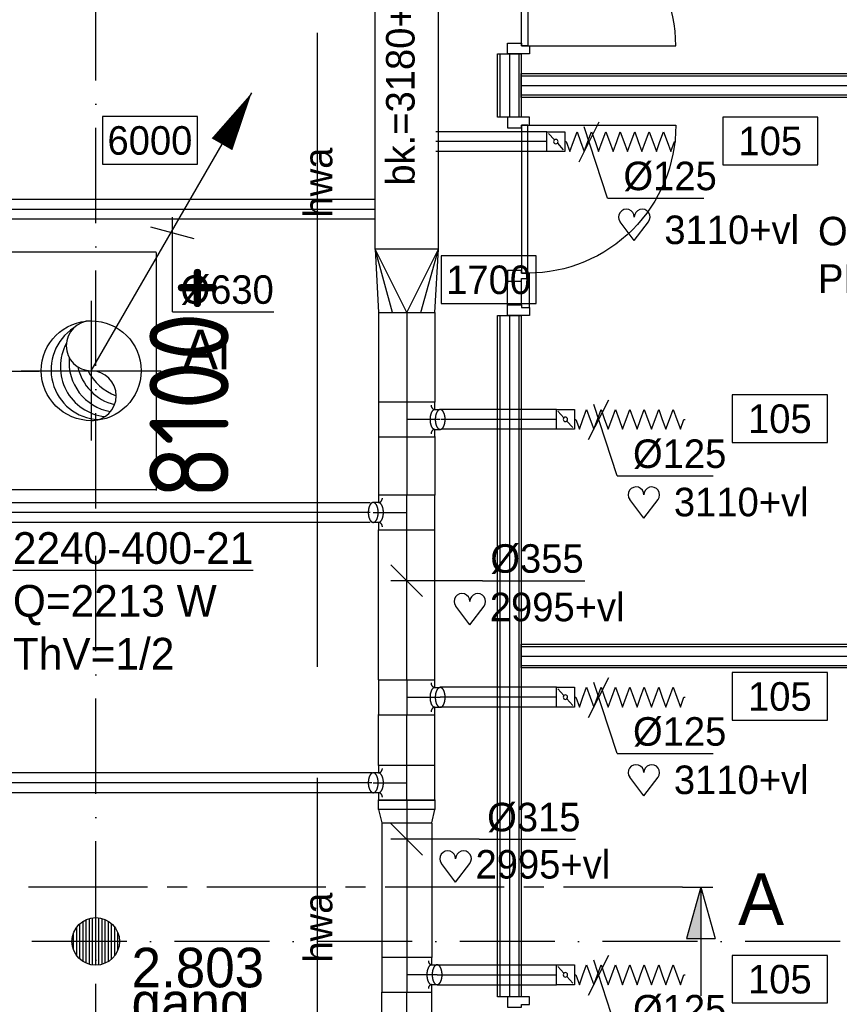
# Model space of a CAD drawing. Extents: x -1448 to 118900, y -195097 to 442500.
# Tile 66 of 103: x 73186 to 78357, y 382976 to 389188. Entities that reach past the tile are written whole.
import ezdxf
from ezdxf.enums import TextEntityAlignment as Align

# ---------------------------------------------------------------- set-up
doc = ezdxf.new("R2010")
doc.units = 0
doc.header["$LTSCALE"] = 100
for name, pattern in [('2322122', [47, 40, -7]), ('CENTER2', [11.25, 7.5, -1.25, 1.25, -1.25]), ('CENTER4', [5, 3.125, -0.625, 0.625, -0.625]), ('DASHDOT', [9, 6, -1.5, 0, -1.5]), ('HIDDEN2', [4.7625, 3.175, -1.5875]), ('LURETOUR', [6, 4, -2])]:
    doc.linetypes.add(name, pattern=pattern)
doc.layers.get('0').update_dxf_attribs({"linetype": 'CONTINUOUS'})
for name, color, linetype in [('AL$1----_TEKST', 7, 'CONTINUOUS'), ('AL$7----_STRAMIEN', 1, 'DASHDOT'), ('AL22----_BINNENWAND', 7, 'CONTINUOUS'), ('AL28----_KONSTRUKTIE', 3, 'CONTINUOUS'), ('AL32----_BINNENKOZ', 7, 'CONTINUOUS'), ('AL32----_DRAAIRICHTING', 1, 'CONTINUOUS'), ('ALL-----_REFLIJNEN', 8, 'CONTINUOUS'), ('ALXAA---_GEWBETON', 12, 'CONTINUOUS'), ('BL$2----', 7, 'CONTINUOUS'), ('BOUW', 8, 'CONTINUOUS'), ('DOORSNEDE', 1, 'CONTINUOUS'), ('WI561---', 1, 'CONTINUOUS'), ('WL521---', 4, 'CONTINUOUS'), ('WL570---', 3, 'CONTINUOUS'), ('WL570---_HARTLIJN', 1, 'CONTINUOUS'), ('WL570---_RETOUR', 3, 'CONTINUOUS'), ('WL570---_TOEVOER', 3, 'CONTINUOUS'), ('WM521---', 1, 'CONTINUOUS'), ('WM570---', 1, 'CONTINUOUS')]:
    doc.layers.add(name, color=color, linetype=linetype)
doc.styles.add('BURO-018', font='BUROFONT.shx', dxfattribs={"height": 180})
doc.styles.add('BURO-025', font='BUROFONT.shx', dxfattribs={"height": 250})
doc.styles.add('BURO-050', font='BUROFONT.shx', dxfattribs={"height": 500})
doc.styles.get("Standard").update_dxf_attribs({"font": 'ISOCP'})

# ---------------------------------------------------------------- blocks, each defined once
blk = doc.blocks.new('LU-ORND')
at = {"color": 0, "linetype": 'CONTINUOUS'}
for p, q in [((-3, 1.5), (-3, -1.5)), ((3, 1.5), (-3, 1.5)), ((3, -1.5), (3, 1.5)), ((-3, -1.5), (3, -1.5))]:
    blk.add_line(p, q, dxfattribs=at)
blk = doc.blocks.new('LU-1D-KL-7D70')
at = {"color": 0, "linetype": 'CONTINUOUS'}
for p, q in [((-56.4, 62.5), (-56.4, -62.5)), ((56.4, 62.5), (-56.4, 62.5)), ((56.4, -62.5), (56.4, 62.5)), ((47, 52), (9.5, 10.5)), ((-9.5, -10.5), (-47, -52)), ((-56.4, -62.5), (56.4, -62.5))]:
    blk.add_line(p, q, dxfattribs=at)
blk.add_circle((0, 0), 14.1, dxfattribs=at)
blk = doc.blocks.new('LU-1D-F-7D2BC')
at = {"color": 0, "linetype": 'CONTINUOUS'}
for p, q in [((-341.2, 0), (-318.5, 62.5)), ((-318.5, 62.5), (-295.7, 0)), ((-250.2, 0), (-227.5, 62.5)), ((-227.5, 62.5), (-204.7, 0)), ((-159.2, 0), (-136.5, 62.5)), ((-136.5, 62.5), (-113.7, 0)), ((-68.2, 0), (-45.5, 62.5)), ((-45.5, 62.5), (-22.7, 0)), ((22.7, 0), (45.5, 62.5)), ((45.5, 62.5), (68.2, 0)), ((113.7, 0), (136.5, 62.5)), ((136.5, 62.5), (159.2, 0)), ((204.7, 0), (227.5, 62.5)), ((227.5, 62.5), (250.2, 0)), ((295.7, 0), (318.5, 62.5)), ((318.5, 62.5), (341.2, 0)), ((-350, 0), (-341.2, 0)), ((-295.7, 0), (-273, -62.5)), ((-273, -62.5), (-250.2, 0)), ((-204.7, 0), (-182, -62.5)), ((-182, -62.5), (-159.2, 0)), ((-113.7, 0), (-91, -62.5)), ((-91, -62.5), (-68.2, 0)), ((-22.7, 0), (0, -62.5)), ((0, -62.5), (22.7, 0)), ((68.2, 0), (91, -62.5)), ((91, -62.5), (113.7, 0)), ((159.2, 0), (182, -62.5)), ((182, -62.5), (204.7, 0)), ((250.2, 0), (273, -62.5)), ((273, -62.5), (295.7, 0)), ((341.2, 0), (350, 0))]:
    blk.add_line(p, q, dxfattribs=at)
blk = doc.blocks.new('*U60', base_point=(77004, 28683.2))
at = {"layer": 'WM570---', "linetype": 'CONTINUOUS'}
for p, q in [((76940.4, 28557.3), (77067.6, 28809)), ((77120.5, 28328.5), (76972.8, 28778.2)), ((77120.5, 28328.5), (77726.9, 28328.5))]:
    blk.add_line(p, q, dxfattribs=at)
at = {"layer": 'WM570---', "linetype": 'CONTINUOUS', "style": 'BURO-018'}
blk.add_text('%%c125', height=180, dxfattribs=at).set_placement((77220.5, 28378.5))
blk = doc.blocks.new('HART')
at = {"color": 1}
for q in [(-39.7, 52.4), (39.7, 52.4)]:
    blk.add_line((0, 0), q, dxfattribs=at)
for centre, start, end in [((-22.1, 65.7), 0, 217.1867), ((22.1, 65.7), 322.8133, 180)]:
    blk.add_arc(centre, 22.1, start, end, dxfattribs=at)
blk = doc.blocks.new('LU-1D-K-7D')
at = {"color": 0, "linetype": 'CONTINUOUS'}
for p, q in [((-0.5, 62.5), (0.5, 62.5)), ((-0.5, -62.5), (0.5, -62.5))]:
    blk.add_line(p, q, dxfattribs=at)
at = {"layer": 'WL570---_HARTLIJN', "linetype": 'CENTER2'}
blk.add_line((-0.5, 0), (0.5, 0), dxfattribs=at)
blk = doc.blocks.new('LU-1D-K-163')
at = {"color": 0, "linetype": 'CONTINUOUS'}
for p, q in [((-0.5, 177.5), (0.5, 177.5)), ((-0.5, -177.5), (0.5, -177.5))]:
    blk.add_line(p, q, dxfattribs=at)
at = {"layer": 'WL570---_HARTLIJN', "linetype": 'CENTER2'}
blk.add_line((-0.5, 0), (0.5, 0), dxfattribs=at)
blk = doc.blocks.new('LU-1D-VCH-16313B553C')
at = {"color": 0, "linetype": 'CONTINUOUS'}
for p, q in [((0, -177.5), (0, 177.5)), ((0, 177.5), (60, 177.5)), ((60, 177.5), (60, -177.5)), ((145.2, 157.5), (60, 177.5)), ((145.2, -157.5), (145.2, 157.5)), ((60, -177.5), (0, -177.5)), ((60, -177.5), (145.2, -157.5))]:
    blk.add_line(p, q, dxfattribs=at)
at = {"layer": 'WL570---_HARTLIJN', "linetype": 'CENTER4'}
blk.add_line((0, 0), (145.2, 0), dxfattribs=at)
blk = doc.blocks.new('LU-1D-K-13B')
at = {"color": 0, "linetype": 'CONTINUOUS'}
for p, q in [((-0.5, 157.5), (0.5, 157.5)), ((-0.5, -157.5), (0.5, -157.5))]:
    blk.add_line(p, q, dxfattribs=at)
at = {"layer": 'WL570---_HARTLIJN', "linetype": 'CENTER2'}
blk.add_line((-0.5, 0), (0.5, 0), dxfattribs=at)
blk = doc.blocks.new('LU-2D-K-190')
at = {"color": 0, "linetype": 'CONTINUOUS'}
for p, q in [((-0.5, 200), (0.5, 200)), ((-0.5, -200), (0.5, -200))]:
    blk.add_line(p, q, dxfattribs=at)
blk = doc.blocks.new('LU-1D-VR-163190190')
at = {"color": 0, "linetype": 'CONTINUOUS'}
for p, q in [((400, 200), (0, 177.5)), ((0, 88.75), (400, 200)), ((0, 0), (400, 200)), ((400, -200), (400, 200)), ((0, 177.5), (0, -177.5)), ((0, 0), (400, -200)), ((0, -88.75), (400, -200)), ((0, -177.5), (400, -200))]:
    blk.add_line(p, q, dxfattribs=at)
blk = doc.blocks.new('LU-1-KI2')
at = {"color": 0, "linetype": 'CONTINUOUS'}
blk.add_circle((0, 0), 0.5, dxfattribs=at)
for centre, start, end in [((0.0975, 0.0096), 122.9221, 266.96282), ((0.1913, 0.0381), 151.65219, 263.78191), ((0.2778, 0.0843), 174.6069, 260.27165), ((0.3536, 0.1464), 192.3501, 256.12328), ((0.4157, 0.2222), 206.10279, 250.64194)]:
    blk.add_arc(centre, 0.5, start, end, dxfattribs=at)
at = {"layer": 'WL570---_HARTLIJN', "linetype": 'CENTER4'}
for p, q in [((0, 0.7), (0, -0.7)), ((-0.7, 0), (0.7, 0))]:
    blk.add_line(p, q, dxfattribs=at)
at = {"layer": 'WL570---_HARTLIJN', "color": 0, "linetype": 'CONTINUOUS'}
for centre, start, end in [((0, 0.25), 90, 270), ((0, -0.25), 270, 90)]:
    blk.add_arc(centre, 0.25, start, end, dxfattribs=at)
blk = doc.blocks.new('LU-PIOB')
at = {"color": 0, "linetype": 'CONTINUOUS'}
blk.add_line((0, 0), (10.125, 17.537), dxfattribs=at)
blk.add_lwpolyline([(10.125, 17.537, 0, 1.5, 0), (8.25, 14.289, 1.5, 1.5, 0)], format="xyseb", dxfattribs=at)
blk = doc.blocks.new('LU-1-PIOB2-630')
at = {"color": 0, "linetype": 'LURETOUR'}
for name, xscale, yscale, zscale in [('LU-PIOB', 100, 100, 100), ('LU-1-KI2', 629.9999999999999, 629.9999999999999, 629.9999999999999)]:
    blk.add_blockref(name, (0, 0), dxfattribs=dict(at, xscale=xscale, yscale=yscale, zscale=zscale))
blk = doc.blocks.new('*U140', base_point=(74077.8, 29734.3))
at = {"color": 0, "linetype": 'CONTINUOUS'}
for p, q in [((74077.8, 29237.6), (74077.8, 29834.3)), ((74214, 29697.9), (73941.6, 29770.8)), ((74077.8, 29237.6), (74717.7, 29237.6))]:
    blk.add_line(p, q, dxfattribs=at)
at = {"layer": 'WM570---', "linetype": 'CONTINUOUS', "style": 'BURO-018'}
blk.add_text('%%c630', height=180, dxfattribs=at).set_placement((74127.8, 29287.6))
blk = doc.blocks.new('*U163', base_point=(75637.2, 383654))
at = {"color": 0, "linetype": 'CONTINUOUS'}
for p, q in [((75579.4, 383554.3), (75380, 383753.7)), ((75937.2, 383654), (75379.7, 383654)), ((75937.2, 383654), (76543.7, 383654))]:
    blk.add_line(p, q, dxfattribs=at)
at = {"layer": 'WM570---', "linetype": 'CONTINUOUS', "style": 'BURO-018'}
blk.add_text('%%c315', height=180, dxfattribs=at).set_placement((75987.2, 383704))
blk = doc.blocks.new('*U164', base_point=(75657.2, 385783.9))
at = {"color": 0, "linetype": 'CONTINUOUS'}
for p, q in [((75579.4, 385684.2), (75380, 385883.6)), ((75957.2, 385783.9), (75379.7, 385783.9)), ((75957.2, 385783.9), (76603.7, 385783.9))]:
    blk.add_line(p, q, dxfattribs=at)
at = {"layer": 'WM570---', "linetype": 'CONTINUOUS', "style": 'BURO-018'}
blk.add_text('%%c355', height=180, dxfattribs=at).set_placement((76007.2, 385833.9))
blk = doc.blocks.new('LU-1D-T-78-1637D5ADAF4')
at = {"color": 0, "linetype": 'CONTINUOUS'}
for p, q in [((-62.5, 178.3), (-62.5, 211.3)), ((62.5, 178.3), (62.5, 211.3)), ((-62.5, 177.5), (-109.1, 177.5)), ((-109.1, 177.5), (-109.1, -177.5)), ((109.1, 177.5), (62.5, 177.5)), ((109.1, -177.5), (109.1, 177.5)), ((-109.1, -177.5), (109.1, -177.5))]:
    blk.add_line(p, q, dxfattribs=at)
at = {"color": 0, "linetype": 'HIDDEN2', "flags": 128}
blk.add_lwpolyline([(62.5, 211.3, 0.038247), (62.2, 214.8, 0.062605), (61.6, 216.8, 0.01716), (59.7, 220.4, 0.037689), (58.7, 222, 0.026984), (56.5, 224.7, 0.029576), (54.1, 227, 0.020471), (50.9, 229.5, 0.022832), (47.9, 231.4, 0.016289), (43.9, 233.6, 0.018055), (40.2, 235.3, 0.013668), (35.6, 237, 0.014869), (31.2, 238.4, 0.012059), (26.2, 239.7, 0.012817), (21.4, 240.7, 0.011154), (16, 241.5, 0.01157), (10.9, 242.1, 0.010797), (5.4, 242.5, 0.01093), (0, 242.6, 0.01093), (-5.4, 242.5, 0.010797), (-10.9, 242.1, 0.01157), (-16, 241.5, 0.011154), (-21.4, 240.7, 0.012817), (-26.2, 239.7, 0.012059), (-31.2, 238.4, 0.014869), (-35.6, 237, 0.013668), (-40.2, 235.3, 0.018055), (-43.9, 233.6, 0.016289), (-47.9, 231.4, 0.022832), (-50.9, 229.5, 0.020471), (-54.1, 227, 0.029576), (-56.5, 224.7, 0.026984), (-58.7, 222, 0.037689), (-59.7, 220.4, 0.01716), (-61.6, 216.8, 0.062605), (-62.2, 214.8, 0.038247), (-62.5, 211.3)], format="xyb", dxfattribs=at)
at = {"color": 0, "linetype": 'CONTINUOUS', "flags": 128}
for points in [[(-62.5, 211.3, 0.038247), (-62.2, 207.9, 0.062605), (-61.6, 205.9, 0.01716), (-59.7, 202.2, 0.037689), (-58.7, 200.6, 0.026984), (-56.5, 197.9, 0.029576), (-54.1, 195.7, 0.020471), (-50.9, 193.2, 0.022832), (-47.9, 191.3, 0.016289), (-43.9, 189.1, 0.018055), (-40.2, 187.4, 0.013668), (-35.6, 185.6, 0.014869), (-31.2, 184.3, 0.012059), (-26.2, 183, 0.012817), (-21.4, 182, 0.011154), (-16, 181.1, 0.01157), (-10.9, 180.6, 0.010797), (-5.4, 180.2, 0.01093), (0, 180.1, 0.01093), (5.4, 180.2, 0.010797), (10.9, 180.6, 0.01157), (16, 181.1, 0.011154), (21.4, 182, 0.012817), (26.2, 183, 0.012059), (31.2, 184.3, 0.014869), (35.6, 185.6, 0.013668), (40.2, 187.4, 0.018055), (43.9, 189.1, 0.016289), (47.9, 191.3, 0.022832), (50.9, 193.2, 0.020471), (54.1, 195.7, 0.029576), (56.5, 197.9, 0.026984), (58.7, 200.6, 0.037689), (59.7, 202.2, 0.01716), (61.6, 205.9, 0.062605), (62.2, 207.9, 0.038247), (62.5, 211.3)], [(-90.9, 153.7, 0.019123), (-87.8, 153.8, 0.033038), (-86, 154.1, 0.005072), (-82.2, 154.9, 0.019067), (-81.2, 155.2, 0.019886), (-78.9, 156, 0.019576), (-76.7, 157, 0.020755), (-74.6, 158.1, 0.020351), (-72.6, 159.5, 0.021809), (-70.8, 160.9, 0.021348), (-69.1, 162.5, 0.022947), (-67.7, 164.2, 0.022483), (-66.3, 166, 0.024023), (-65.2, 167.9, 0.023621), (-64.2, 169.9, 0.024856), (-63.8, 170.9, 0.008088), (-62.9, 174, 0.041781), (-62.6, 175.6, 0.024805), (-62.5, 178.3)], [(-62.5, 178.3, 0.038247), (-62.2, 174.9, 0.062605), (-61.6, 172.9, 0.01716), (-59.7, 169.2, 0.037689), (-58.7, 167.6, 0.026984), (-56.5, 164.9, 0.029576), (-54.1, 162.7, 0.020471), (-50.9, 160.2, 0.022832), (-47.9, 158.2, 0.016289), (-43.9, 156.1, 0.018055), (-40.2, 154.4, 0.013668), (-35.6, 152.6, 0.014869), (-31.2, 151.3, 0.012059), (-26.2, 149.9, 0.012817), (-21.4, 148.9, 0.011154), (-16, 148.1, 0.01157), (-10.9, 147.5, 0.010797), (-5.4, 147.2, 0.01093), (0, 147.1, 0.01093), (5.4, 147.2, 0.010797), (10.9, 147.5, 0.01157), (16, 148.1, 0.011154), (21.4, 148.9, 0.012817), (26.2, 149.9, 0.012059), (31.2, 151.3, 0.014869), (35.6, 152.6, 0.013668), (40.2, 154.4, 0.018055), (43.9, 156.1, 0.016289), (47.9, 158.2, 0.022832), (50.9, 160.2, 0.020471), (54.1, 162.7, 0.029576), (56.5, 164.9, 0.026984), (58.7, 167.6, 0.037689), (59.7, 169.2, 0.01716), (61.6, 172.9, 0.062605), (62.2, 174.9, 0.038247), (62.5, 178.3)], [(62.5, 178.3, 0.024805), (62.6, 175.6, 0.041781), (62.9, 174, 0.008088), (63.8, 170.9, 0.024856), (64.2, 169.9, 0.023621), (65.2, 167.9, 0.024023), (66.3, 166, 0.022483), (67.7, 164.2, 0.022947), (69.1, 162.5, 0.021348), (70.8, 160.9, 0.021809), (72.6, 159.5, 0.020351), (74.6, 158.1, 0.020755), (76.7, 157, 0.019576), (78.9, 156, 0.019886), (81.2, 155.2, 0.019067), (82.2, 154.9, 0.005072), (86, 154.1, 0.033038), (87.8, 153.8, 0.019123), (90.9, 153.7)]]:
    blk.add_lwpolyline(points, format="xyb", dxfattribs=at)
at = {"layer": 'WL570---_HARTLIJN', "linetype": 'CENTER4'}
for p, q in [((0, 211.3), (0, 0)), ((-109.1, 0), (109.1, 0))]:
    blk.add_line(p, q, dxfattribs=at)
blk = doc.blocks.new('LU-1D-T-78-13B7D5ADADD')
at = {"color": 0, "linetype": 'CONTINUOUS'}
for p, q in [((-62.5, 158.2), (-62.5, 192)), ((62.5, 158.2), (62.5, 192)), ((-62.5, 157.5), (-109.1, 157.5)), ((-109.1, 157.5), (-109.1, -157.5)), ((109.1, 157.5), (62.5, 157.5)), ((109.1, -157.5), (109.1, 157.5)), ((-109.1, -157.5), (109.1, -157.5))]:
    blk.add_line(p, q, dxfattribs=at)
at = {"color": 0, "linetype": 'HIDDEN2', "flags": 128}
blk.add_lwpolyline([(62.5, 192, 0.038247), (62.2, 195.4, 0.062605), (61.6, 197.4, 0.01716), (59.7, 201.1, 0.037689), (58.7, 202.6, 0.026984), (56.5, 205.4, 0.029576), (54.1, 207.6, 0.020471), (50.9, 210.1, 0.022832), (47.9, 212, 0.016289), (43.9, 214.2, 0.018055), (40.2, 215.9, 0.013668), (35.6, 217.6, 0.014869), (31.2, 219, 0.012059), (26.2, 220.3, 0.012817), (21.4, 221.3, 0.011154), (16, 222.2, 0.01157), (10.9, 222.7, 0.010797), (5.4, 223.1, 0.01093), (0, 223.2, 0.01093), (-5.4, 223.1, 0.010797), (-10.9, 222.7, 0.01157), (-16, 222.2, 0.011154), (-21.4, 221.3, 0.012817), (-26.2, 220.3, 0.012059), (-31.2, 219, 0.014869), (-35.6, 217.6, 0.013668), (-40.2, 215.9, 0.018055), (-43.9, 214.2, 0.016289), (-47.9, 212, 0.022832), (-50.9, 210.1, 0.020471), (-54.1, 207.6, 0.029576), (-56.5, 205.4, 0.026984), (-58.7, 202.6, 0.037689), (-59.7, 201.1, 0.01716), (-61.6, 197.4, 0.062605), (-62.2, 195.4, 0.038247), (-62.5, 192)], format="xyb", dxfattribs=at)
at = {"color": 0, "linetype": 'CONTINUOUS', "flags": 128}
for points in [[(-62.5, 192, 0.038247), (-62.2, 188.5, 0.062605), (-61.6, 186.5, 0.01716), (-59.7, 182.8, 0.037689), (-58.7, 181.3, 0.026984), (-56.5, 178.6, 0.029576), (-54.1, 176.3, 0.020471), (-50.9, 173.8, 0.022832), (-47.9, 171.9, 0.016289), (-43.9, 169.7, 0.018055), (-40.2, 168, 0.013668), (-35.6, 166.3, 0.014869), (-31.2, 164.9, 0.012059), (-26.2, 163.6, 0.012817), (-21.4, 162.6, 0.011154), (-16, 161.7, 0.01157), (-10.9, 161.2, 0.010797), (-5.4, 160.8, 0.01093), (0, 160.7, 0.01093), (5.4, 160.8, 0.010797), (10.9, 161.2, 0.01157), (16, 161.7, 0.011154), (21.4, 162.6, 0.012817), (26.2, 163.6, 0.012059), (31.2, 164.9, 0.014869), (35.6, 166.3, 0.013668), (40.2, 168, 0.018055), (43.9, 169.7, 0.016289), (47.9, 171.9, 0.022832), (50.9, 173.8, 0.020471), (54.1, 176.3, 0.029576), (56.5, 178.6, 0.026984), (58.7, 181.3, 0.037689), (59.7, 182.8, 0.01716), (61.6, 186.5, 0.062605), (62.2, 188.5, 0.038247), (62.5, 192)], [(-87.7, 136.4, 0.019123), (-84.9, 136.5, 0.033038), (-83.3, 136.7, 0.005072), (-80, 137.5, 0.019067), (-79.1, 137.7, 0.019886), (-77.1, 138.4, 0.019576), (-75.1, 139.3, 0.020755), (-73.3, 140.3, 0.020351), (-71.5, 141.5, 0.021809), (-69.9, 142.8, 0.021348), (-68.4, 144.2, 0.022947), (-67.1, 145.7, 0.022483), (-65.9, 147.3, 0.024023), (-64.9, 149, 0.023621), (-64, 150.8, 0.024856), (-63.7, 151.6, 0.008088), (-62.9, 154.4, 0.041781), (-62.6, 155.8, 0.024805), (-62.5, 158.2)], [(-62.5, 158.2, 0.038247), (-62.2, 154.8, 0.062605), (-61.6, 152.8, 0.01716), (-59.7, 149.1, 0.037689), (-58.7, 147.5, 0.026984), (-56.5, 144.8, 0.029576), (-54.1, 142.6, 0.020471), (-50.9, 140.1, 0.022832), (-47.9, 138.1, 0.016289), (-43.9, 136, 0.018055), (-40.2, 134.3, 0.013668), (-35.6, 132.5, 0.014869), (-31.2, 131.2, 0.012059), (-26.2, 129.9, 0.012817), (-21.4, 128.9, 0.011154), (-16, 128, 0.01157), (-10.9, 127.4, 0.010797), (-5.4, 127.1, 0.01093), (0, 127, 0.01093), (5.4, 127.1, 0.010797), (10.9, 127.4, 0.01157), (16, 128, 0.011154), (21.4, 128.9, 0.012817), (26.2, 129.9, 0.012059), (31.2, 131.2, 0.014869), (35.6, 132.5, 0.013668), (40.2, 134.3, 0.018055), (43.9, 136, 0.016289), (47.9, 138.1, 0.022832), (50.9, 140.1, 0.020471), (54.1, 142.6, 0.029576), (56.5, 144.8, 0.026984), (58.7, 147.5, 0.037689), (59.7, 149.1, 0.01716), (61.6, 152.8, 0.062605), (62.2, 154.8, 0.038247), (62.5, 158.2)], [(62.5, 158.2, 0.024805), (62.6, 155.8, 0.041781), (62.9, 154.4, 0.008088), (63.7, 151.6, 0.024856), (64, 150.8, 0.023621), (64.9, 149, 0.024023), (65.9, 147.3, 0.022483), (67.1, 145.7, 0.022947), (68.4, 144.2, 0.021348), (69.9, 142.8, 0.021809), (71.5, 141.5, 0.020351), (73.3, 140.3, 0.020755), (75.1, 139.3, 0.019576), (77.1, 138.4, 0.019886), (79.1, 137.7, 0.019067), (80, 137.5, 0.005072), (83.3, 136.7, 0.033038), (84.9, 136.5, 0.019123), (87.7, 136.4)]]:
    blk.add_lwpolyline(points, format="xyb", dxfattribs=at)
at = {"layer": 'WL570---_HARTLIJN', "linetype": 'CENTER4'}
for p, q in [((0, 192), (0, 0)), ((-109.1, 0), (109.1, 0))]:
    blk.add_line(p, q, dxfattribs=at)
blk = doc.blocks.new('2322122-5')
at = {"layer": 'WM521---', "color": 0, "style": 'BURO-018'}
for p in [(75064.8, 388160.1), (75064.8, 383460.1)]:
    blk.add_text('hwa', height=180, rotation=90, dxfattribs=at).set_placement(p, align=Align.MIDDLE)
blk = doc.blocks.new('CVRINFO2')
at = {"color": 0, "linetype": 'CONTINUOUS', "style": 'BURO-025'}
for tag, p in [('CV_TEXT125', (0, 0)), ('CV_TEXT225', (0, -4.167)), ('CV_TEXT325', (0, -8.333)), ('CV_TEXT425', (0, -12.5))]:
    blk.add_attdef(tag, p, '', height=2.5, dxfattribs=at)
blk = doc.blocks.new('LU-2D-K-5DC')
at = {"color": 0, "linetype": 'CONTINUOUS'}
for p, q in [((-0.5, 750), (0.5, 750)), ((-0.5, -750), (0.5, -750))]:
    blk.add_line(p, q, dxfattribs=at)

msp = doc.modelspace()

# ---------------------------------------------------------------- hatches: boundary and pattern name
at = {"layer": 'ALXAA---_GEWBETON'}
h = msp.add_hatch(dxfattribs=at)
h.set_pattern_fill('GEWPBET', color=8, scale=100, angle=90, style=0)
h.set_pattern_definition([(90, (73665.565, 383372.732), (-20, 6e-15), [])])
edge = h.paths.add_edge_path()
edge.add_arc((73665.6, 383372.7), 150, 0, 360)

# ---------------------------------------------------------------- linework, layer by layer
at = {"layer": 'AL$7----_STRAMIEN', "color": 1}
for p, q in [((73665.4, 380703.7), (73665.4, 401609.6)), ((83762.6, 383372.7), (65664.7, 383372.7))]:
    msp.add_line(p, q, dxfattribs=at)
at = {"layer": 'AL22----_BINNENWAND', "color": 8}
for p, q in [((76200.4, 388572.7), (76200.4, 388972.7)), ((76200.4, 388972.7), (76350.4, 388972.7)), ((76350.4, 388972.7), (76350.4, 388572.7)), ((76350.4, 388847.7), (82575.4, 388847.7)), ((76350.4, 388697.7), (76350.4, 388847.7)), ((82575.4, 388697.7), (76350.4, 388697.7)), ((76350.4, 388572.7), (76200.4, 388572.7)), ((76200.4, 383023.8), (76200.4, 387321.7)), ((76200.4, 387321.7), (76350.4, 387321.7)), ((76350.4, 387321.7), (76350.4, 383023.8)), ((76350.4, 385247.7), (82575.4, 385247.7)), ((76350.4, 385097.7), (76350.4, 385247.7)), ((82575.4, 385097.7), (76350.4, 385097.7)), ((76350.4, 383023.8), (76200.4, 383023.8))]:
    msp.add_line(p, q, dxfattribs=at)
at = {"layer": 'AL22----_BINNENWAND', "color": 8, "linetype": 'CONTINUOUS'}
for p, q in [((76215.4, 388972.7), (76215.4, 388572.7)), ((76335.4, 388972.7), (76335.4, 388572.7)), ((76350.4, 388832.7), (82575.4, 388832.7)), ((76350.4, 388712.7), (82575.4, 388712.7)), ((76215.4, 387321.7), (76215.4, 383023.8)), ((76335.4, 387321.7), (76335.4, 383023.8)), ((76350.4, 385232.7), (82575.4, 385232.7)), ((76350.4, 385112.7), (82575.4, 385112.7))]:
    msp.add_line(p, q, dxfattribs=at)
at = {"layer": 'AL28----_KONSTRUKTIE', "color": 8}
msp.add_circle((73665.6, 383372.7), 150, dxfattribs=at)
at = {"layer": 'AL32----_BINNENKOZ', "color": 8}
for points in [[(76350.9, 389956.8), (76390.9, 389956.8), (76390.9, 389022.8), (76350.9, 389022.8)], [(76350.9, 389039.8), (76350.9, 389022.8), (76401.9, 389022.8), (76401.9, 388972.8), (76262.9, 388972.8), (76262.9, 389039.8)], [(76350.9, 388505.7), (76350.9, 388522.7), (76401.9, 388522.7), (76401.9, 388572.7), (76262.9, 388572.7), (76262.9, 388505.7)], [(76350.9, 387588.7), (76390.9, 387588.7), (76390.9, 388522.7), (76350.9, 388522.7)], [(76350.9, 387388.7), (76350.9, 387371.7), (76401.9, 387371.7), (76401.9, 387321.7), (76262.9, 387321.7), (76262.9, 387388.7)], [(76350.9, 382956.8), (76350.9, 382973.8), (76401.9, 382973.8), (76401.9, 383023.8), (76262.9, 383023.8), (76262.9, 382956.8)]]:
    msp.add_lwpolyline(points, close=True, dxfattribs=at)
for points in [[(76401.9, 387555.7), (76401.9, 387588.7), (76350.9, 387588.7), (76350.9, 387605.7), (76262.9, 387605.7), (76262.9, 387538.7), (76350.9, 387538.7), (76350.9, 387555.7), (76401.9, 387555.7), (76401.9, 387588.7)], [(76262.9, 387388.7), (76262.9, 387538.7)], [(76350.9, 387388.7), (76350.9, 387538.7)], [(76401.9, 387371.7), (76401.9, 387555.7)]]:
    msp.add_lwpolyline(points, dxfattribs=at)
at = {"layer": 'AL32----_DRAAIRICHTING', "color": 8}
for points in [[(76390.9, 389022.8), (77324.9, 389022.8, 0.414214), (76390.9, 389956.8, 0.414214)], [(76390.9, 388522.7), (77324.9, 388522.7, -0.414214), (76390.9, 387588.7, -0.414214)]]:
    msp.add_lwpolyline(points, format="xyb", dxfattribs=at)
at = {"layer": 'ALL-----_REFLIJNEN', "color": 8, "linetype": 'CONTINUOUS'}
for p, q in [((76275.4, 388972.7), (76275.4, 388572.7)), ((76350.4, 388772.7), (82575.4, 388772.7)), ((76275.4, 387321.7), (76275.4, 383023.8)), ((76350.4, 385172.7), (82575.4, 385172.7))]:
    msp.add_line(p, q, dxfattribs=at)
at = {"layer": 'BL$2----', "color": 1, "linetype": 'HIDDEN2'}
msp.add_line((73309, 386968.2), (69938.3, 386968.2), dxfattribs=at)
at = {"layer": 'DOORSNEDE', "color": 220, "linetype": 'CENTER2'}
msp.add_line((77367.1, 383715.3), (71781.4, 383715.3), dxfattribs=at)
at = {"layer": 'DOORSNEDE', "color": 5}
msp.add_line((77367.1, 383715.3), (77558.8, 383715.3), dxfattribs=at)
at = {"layer": 'DOORSNEDE', "color": 220}
for p, q in [((77483, 383715.3), (77392.8, 383390.2)), ((77483, 383715.3), (77483, 383029)), ((77483, 383715.3), (77573.3, 383390.2)), ((77392.8, 383390.2), (77573.3, 383390.2))]:
    msp.add_line(p, q, dxfattribs=at)
msp.add_solid([(77392.8, 383390.2), (77483, 383390.2), (77483, 383715.3)], dxfattribs=at)
at = {"layer": 'WL521---', "linetype": '2322122'}
msp.add_line((75064.8, 380404.3), (75064.8, 391215.9), dxfattribs=at)
at = {"layer": 'WL570---_RETOUR'}
msp.add_line((74046.4, 387718.4), (74046.4, 386218), dxfattribs=at)

# ---------------------------------------------------------------- block references
at = {"layer": 'WI561---'}
ref = msp.add_blockref('CVRINFO2', (73143, 385754.4), dxfattribs=dict(at, xscale=80, yscale=80, zscale=80))
ref.add_attrib('CV_TEXT125', '%%u2240-400-21', (73143, 385754.4), dxfattribs={"layer": '0', "color": 2, "linetype": 'CONTINUOUS', "height": 200, "style": 'BURO-025'})
ref.add_attrib('CV_TEXT225', 'Q=2213 W', (73143, 385421.1), dxfattribs={"layer": '0', "color": 2, "linetype": 'CONTINUOUS', "height": 200, "style": 'BURO-025'})
ref.add_attrib('CV_TEXT325', 'ThV=1/2', (73143, 385087.7), dxfattribs={"layer": '0', "color": 2, "linetype": 'CONTINUOUS', "height": 200, "style": 'BURO-025'})
at = {"layer": 'WL570---_RETOUR', "linetype": 'LURETOUR'}
for name, p, xscale, rotation in [('LU-2D-K-190', (75627.5, 390483.8), 5488.000471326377, 90), ('LU-1D-K-7D', (76161.7, 388418.6), 700.5866940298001, 180), ('LU-1D-F-7D2BC', (76974.9, 388418.6), -1, 180), ('LU-1D-K-7D', (74033.1, 387990.7), 2790.432263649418, 179.9999999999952), ('LU-1D-K-163', (75627.5, 387057.6), 564.4789360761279, 270), ('LU-1D-K-7D', (76208.2, 386666.2), 728.7582858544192, 180), ('LU-1D-F-7D2BC', (77035.2, 386666.2), -1, 180), ('LU-1D-K-163', (75627.5, 386372.2), 369.9218501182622, 270), ('LU-1D-K-7D', (74017.4, 386078.1), 2758.914920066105, 179.9999999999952), ('LU-1D-K-163', (75627.5, 385496), 946.1195439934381, 90), ('LU-1D-K-7D', (76205.7, 384913.8), 734.2581506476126, 180.0000000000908), ('LU-1D-F-7D2BC', (77035.2, 384913.8), -1, 180), ('LU-1D-K-163', (75627.5, 384643.6), 322.3754575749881, 90), ('LU-1D-K-7D', (74022.8, 384373.3), 2769.844494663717, 179.9999999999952), ('LU-1D-K-13B', (75627.5, 383694.8), 848.4659365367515, 270), ('LU-1D-F-7D2BC', (77035.2, 383161.5), -1, 180), ('LU-1D-K-13B', (75627.5, 382892.4), 319.9948634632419, 90)]:
    msp.add_blockref(name, p, dxfattribs=dict(at, xscale=xscale, rotation=rotation))
msp.add_blockref('LU-1-PIOB2-630', (73637.1, 386972.9), dxfattribs=at)
at = {"layer": 'WL570---_RETOUR', "linetype": 'CONTINUOUS', "xscale": -1}
for p in [(76568.4, 388418.6), (76628.7, 386666.2), (76628.7, 384913.8), (76628.7, 383161.5)]:
    msp.add_blockref('LU-1D-KL-7D70', p, dxfattribs=at)
at = {"layer": 'WL570---_RETOUR', "linetype": 'LURETOUR'}
for name, p, xscale in [('LU-2D-K-5DC', (70334.3, 386972.9), 7424.28321851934), ('LU-1D-K-7D', (76195.7, 383161.5), 753.1478812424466)]:
    msp.add_blockref(name, p, dxfattribs=dict(at, xscale=xscale))
for name, p, rotation in [('LU-1D-VR-163190190', (75627.5, 387339.8), 90), ('LU-1D-VCH-16313B553C', (75627.5, 384265.2), 270)]:
    msp.add_blockref(name, p, dxfattribs=dict(at, rotation=rotation))
at = {"layer": 'WL570---_TOEVOER', "linetype": 'CONTINUOUS'}
for name, p, rotation in [('LU-1D-T-78-1637D5ADAF4', (75627.5, 386665.6), 270), ('LU-1D-T-78-1637D5ADAF4', (75627.5, 386078.8), 89.99999999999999), ('LU-1D-T-78-1637D5ADAF4', (75627.5, 384912.2), 270), ('LU-1D-T-78-1637D5ADAF4', (75627.5, 384373.4), 89.99999999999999), ('LU-1D-T-78-13B7D5ADADD', (75627.5, 383162.4), 270)]:
    msp.add_blockref(name, p, dxfattribs=dict(at, rotation=rotation))
at = {"layer": 'WM521---'}
msp.add_blockref('2322122-5', (0, 0), dxfattribs=at)
at = {"layer": 'WM570---'}
ref = msp.add_blockref('LU-ORND', (74007.4, 388426), dxfattribs=dict(at, xscale=100, yscale=100, zscale=100))
ref.add_attrib('LU_TEXT1', '6000', dxfattribs={"layer": '0', "color": 1, "linetype": 'CONTINUOUS', "height": 180, "style": 'BURO-018'}).set_placement((74007.4, 388426), align=Align.MIDDLE)
ref = msp.add_blockref('LU-ORND', (77921.1, 388423), dxfattribs=dict(at, xscale=100, yscale=100, zscale=100))
ref.add_attrib('LU_TEXT1', '105', dxfattribs={"layer": '0', "color": 1, "linetype": 'CONTINUOUS', "height": 180, "style": 'BURO-018'}).set_placement((77921.1, 388423), align=Align.MIDDLE)
for name, p in [('*U60', (76778.3, 388416.7)), ('*U60', (76838.5, 386664.3)), ('*U164', (75805, 385648.4)), ('*U60', (76838.5, 384912)), ('*U163', (75785, 384017.1)), ('*U60', (76838.5, 383159.6))]:
    msp.add_blockref(name, p, dxfattribs=at)
at = {"layer": 'WM570---', "linetype": 'LURETOUR'}
msp.add_blockref('*U140', (74150.1, 387841.8), dxfattribs=at)
at = {"layer": 'WM570---', "xscale": 2.25, "yscale": 2.25, "zscale": 2.25}
for p in [(77063.4, 387794.7), (77123.7, 386042.3), (76025.9, 385369.8), (77123.7, 384290), (75936, 383746.4)]:
    msp.add_blockref('HART', p, dxfattribs=at)
at = {"layer": 'WM570---'}
ref = msp.add_blockref('LU-ORND', (76144.5, 387546.9), dxfattribs=dict(at, xscale=100, yscale=100, zscale=100))
ref.add_attrib('LU_TEXT1', '1700', dxfattribs={"layer": '0', "color": 1, "linetype": 'CONTINUOUS', "height": 180, "style": 'BURO-018'}).set_placement((76144.5, 387546.9), align=Align.MIDDLE)
ref = msp.add_blockref('LU-ORND', (77981.4, 386670.6), dxfattribs=dict(at, xscale=100, yscale=100, zscale=100))
ref.add_attrib('LU_TEXT1', '105', dxfattribs={"layer": '0', "color": 1, "linetype": 'CONTINUOUS', "height": 180, "style": 'BURO-018'}).set_placement((77981.4, 386670.6), align=Align.MIDDLE)
ref = msp.add_blockref('LU-ORND', (77981.4, 384918.2), dxfattribs=dict(at, xscale=100, yscale=100, zscale=100))
ref.add_attrib('LU_TEXT1', '105', dxfattribs={"layer": '0', "color": 1, "linetype": 'CONTINUOUS', "height": 180, "style": 'BURO-018'}).set_placement((77981.4, 384918.2), align=Align.MIDDLE)
ref = msp.add_blockref('LU-ORND', (77981.4, 383134.3), dxfattribs=dict(at, xscale=100, yscale=100, zscale=100))
ref.add_attrib('LU_TEXT1', '105', dxfattribs={"layer": '0', "color": 1, "linetype": 'CONTINUOUS', "height": 180, "style": 'BURO-018'}).set_placement((77981.4, 383134.3), align=Align.MIDDLE)

# ---------------------------------------------------------------- texts
at = {"layer": 'AL$1----_TEKST', "color": 8}
msp.add_text('8100+', height=500, rotation=90, dxfattribs=at).set_placement((74504.3, 386163))
at = {"layer": 'BOUW', "color": 1, "style": 'BURO-018'}
for s, p in [('OK.DEK=3210+VL', (78222.1, 387764.1)), ('PL.h.=2900+vl', (78222.1, 387464.1))]:
    msp.add_text(s, height=180, dxfattribs=at).set_placement(p)
at = {"layer": 'BOUW', "style": 'BURO-025'}
for s, p in [('2.803', (73891.5, 383082.6)), ('gang', (73891.5, 382862.5))]:
    msp.add_text(s, height=250, dxfattribs=at).set_placement(p)
at = {"layer": 'DOORSNEDE', "color": 2, "style": 'BURO-050'}
msp.add_text('A', height=325, dxfattribs=at).set_placement((77718.2, 383476.2))
at = {"layer": 'WL570---', "color": 2, "style": 'BURO-025'}
msp.add_text('Al', height=250, dxfattribs=at).set_placement((74213.8, 386981.8))
at = {"layer": 'WM570---', "color": 1, "style": 'BURO-018'}
msp.add_text('bk.=3180+vl', height=180, rotation=90, dxfattribs=at).set_placement((75677.1, 388140.7))
for s, p in [('3110+vl', (77252.8, 387772)), ('3110+vl', (77313.1, 386054.6)), ('2995+vl', (76151.7, 385392.4)), ('3110+vl', (77313.1, 384302.2)), ('2995+vl', (76061.7, 383769))]:
    msp.add_text(s, height=180, dxfattribs=at).set_placement(p)

doc.saveas('drawing.dxf')
